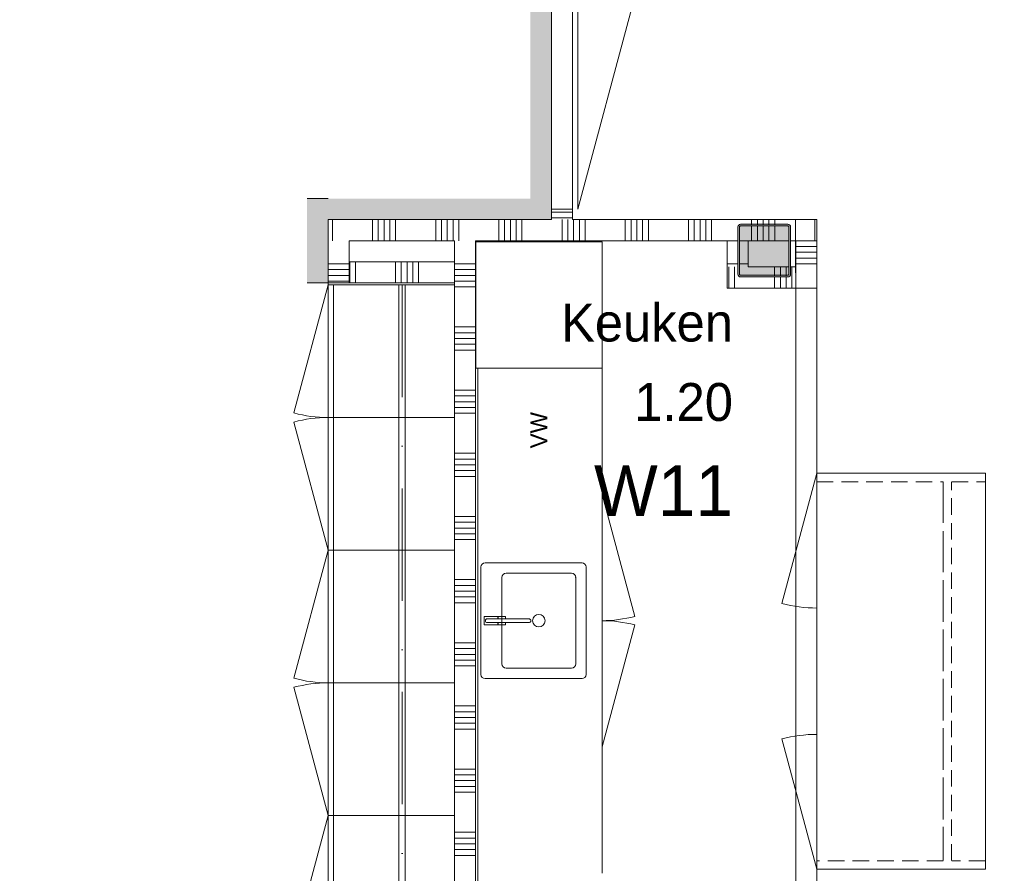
# Model space of a CAD drawing. Header units: millimetres. Extents: x -850 to 154668, y -25041 to 71030.
# Tile 108 of 211: x 21915 to 26590, y 43005 to 47060. Entities that reach past the tile are written whole.
import ezdxf
from ezdxf.enums import TextEntityAlignment as Align

# ---------------------------------------------------------------- set-up
doc = ezdxf.new("R2010")
doc.units = ezdxf.units.MM
doc.header["$MEASUREMENT"] = 0
for name, pattern in [('B0605', [966.67, 533.33, -233.336667, 0.003333, -200]), ('B0701', [234.119993, 155.999994, -78.119999]), ('B0702', [117.37, 78.119999, -39.250001]), ('B0703', [468.700004, 312.5, -156.200004]), ('Wipeout_Contour', [1000, 0, -1000])]:
    doc.linetypes.add(name, pattern=pattern)
for name, color, linetype in [('73 Keuken', 7, 'Continuous'), ('73 Keuken Afdek-arcering', 7, 'Continuous'), ('Info Wandafwerking aanduiding', 7, 'Continuous'), ('Info Wandafwerking aanduiding Doorsnede-arcering', 7, 'Continuous'), ('New_22 NC Binnenwanden', 7, 'Continuous'), ('New_22 NC Binnenwanden Deuren', 7, 'Continuous'), ('New_22 NC Binnenwanden Doorsnede-arcering', 7, 'Continuous'), ('New_22 NC Binnenwanden Laagscheidingslijnen', 7, 'Continuous'), ('New_72 Vaste Inrichting', 7, 'Continuous'), ('New_73 Keuken', 7, 'Continuous'), ('New_73 Keuken Afdek-arcering', 7, 'Continuous'), ('New_Z Ruimtefuncties', 7, 'Continuous'), ('New_Z Ruimtefuncties Zone omranding', 7, 'Continuous'), ('New_Z Ruimtefuncties Zone tekst', 7, 'Continuous'), ('S-COLS-____-OTLN.RVT S', 7, 'Continuous'), ('S-COLS-____-OTLN.RVT S 2D arcering', 7, 'Continuous')]:
    doc.layers.add(name, color=color, linetype=linetype)
doc.styles.add('GENERATED_STYLE_1', font='txt')
doc.styles.add('GENERATED_STYLE_2', font='txt')

# ---------------------------------------------------------------- blocks, each defined once
blk = doc.blocks.new('*X84')
at = {"layer": 'New_22 NC Binnenwanden Doorsnede-arcering', "color": 254, "linetype": 'Continuous', "lineweight": 0, "true_color": 0xe9ebeb}
blk.add_line((25690.7, 46100.3), (25690.7, 46110), dxfattribs=at)
blk = doc.blocks.new('*X85')
at = {"layer": 'New_22 NC Binnenwanden Doorsnede-arcering', "color": 254, "linetype": 'Continuous', "lineweight": 0, "true_color": 0xe9ebeb}
for p, q in [((23590.7, 46010), (23590.7, 46110)), ((23618.1, 46010), (23618.1, 46110)), ((23645.6, 46010), (23645.6, 46110)), ((23673, 46010), (23673, 46110)), ((23700.4, 46010), (23700.4, 46110)), ((23890.7, 46010), (23890.7, 46110)), ((23918.1, 46010), (23918.1, 46110)), ((23945.6, 46010), (23945.6, 46110)), ((23973, 46010), (23973, 46110)), ((24000.4, 46010), (24000.4, 46110)), ((24190.7, 46010), (24190.7, 46110)), ((24218.1, 46010), (24218.1, 46110)), ((24245.6, 46010), (24245.6, 46110)), ((24273, 46010), (24273, 46110)), ((24300.4, 46010), (24300.4, 46110)), ((24490.7, 46010), (24490.7, 46110)), ((24518.1, 46010), (24518.1, 46110)), ((24545.6, 46010), (24545.6, 46110)), ((24573, 46010), (24573, 46110)), ((24600.4, 46010), (24600.4, 46110)), ((24790.7, 46010), (24790.7, 46110)), ((24818.1, 46010), (24818.1, 46110)), ((24845.6, 46010), (24845.6, 46110)), ((24873, 46010), (24873, 46110)), ((24900.4, 46010), (24900.4, 46110)), ((25090.7, 46010), (25090.7, 46110)), ((25118.1, 46010), (25118.1, 46110)), ((25145.6, 46010), (25145.6, 46110)), ((25173, 46010), (25173, 46110)), ((25200.4, 46010), (25200.4, 46110)), ((25390.7, 46085), (25390.7, 46110)), ((25418.1, 46085), (25418.1, 46110)), ((25445.6, 46085), (25445.6, 46110)), ((25473, 46085), (25473, 46110)), ((25500.4, 46085), (25500.4, 46110))]:
    blk.add_line(p, q, dxfattribs=at)
blk = doc.blocks.new('*X86')
at = {"layer": 'New_22 NC Binnenwanden Doorsnede-arcering', "color": 254, "linetype": 'Continuous', "lineweight": 0, "true_color": 0xe9ebeb}
for p, q in [((25390.7, 46010), (25390.7, 46077)), ((25418.1, 46010), (25418.1, 46077)), ((25445.6, 46010), (25445.6, 46077)), ((25473, 46010), (25473, 46077)), ((25500.4, 46010), (25500.4, 46077))]:
    blk.add_line(p, q, dxfattribs=at)
blk = doc.blocks.new('*X87')
at = {"layer": 'New_22 NC Binnenwanden Doorsnede-arcering', "color": 254, "linetype": 'Continuous', "lineweight": 0, "true_color": 0xe9ebeb}
blk.add_line((23400.4, 46090), (23400.4, 46110), dxfattribs=at)
blk = doc.blocks.new('*X88')
at = {"layer": 'New_22 NC Binnenwanden Doorsnede-arcering', "color": 254, "linetype": 'Continuous', "lineweight": 0, "true_color": 0xe9ebeb}
blk.add_line((23400.4, 46010), (23400.4, 46090), dxfattribs=at)
blk = doc.blocks.new('*X89')
at = {"layer": 'New_22 NC Binnenwanden Doorsnede-arcering', "color": 254, "linetype": 'Continuous', "lineweight": 0, "true_color": 0xe9ebeb}
blk.add_line((25690.7, 46010), (25690.7, 46100.3), dxfattribs=at)
blk = doc.blocks.new('Wall_16_2', base_point=(23380.4, 46110))
at = {"layer": 'New_22 NC Binnenwanden', "color": 8, "linetype": 'Continuous', "lineweight": 0, "true_color": 0x778488, "flags": 128}
for points in [[(24440.5, 46110), (23380.4, 46110)], [(23380.4, 46110), (23380.4, 46010)], [(25700.4, 46110), (24540.5, 46110)], [(25700.4, 46110), (25700.4, 46010)], [(23480.4, 46010), (23980.4, 46010)], [(24080.4, 46010), (25325, 46010)], [(25333, 46010), (25567, 46010)], [(25575, 46010), (25600.4, 46010)]]:
    blk.add_lwpolyline(points, dxfattribs=at)
at = {"layer": 'New_22 NC Binnenwanden', "color": 8, "lineweight": 0, "true_color": 0x778488}
for name in ['*X87', '*X85', '*X84', '*X89', '*X88', '*X86']:
    blk.add_blockref(name, (0, 0), dxfattribs=at)
blk = doc.blocks.new('*X91')
at = {"layer": 'New_22 NC Binnenwanden Doorsnede-arcering', "color": 254, "linetype": 'Continuous', "lineweight": 0, "true_color": 0xe9ebeb}
for p, q in [((25600.4, 46009.7), (25678, 46009.7)), ((25678, 46009.7), (25700.4, 46009.7)), ((25600.4, 45982.3), (25678, 45982.3)), ((25600.4, 45954.9), (25678, 45954.9)), ((25678, 45982.3), (25700.4, 45982.3)), ((25678, 45954.9), (25700.4, 45954.9)), ((25600.4, 45927.4), (25678, 45927.4)), ((25678, 45927.4), (25700.4, 45927.4)), ((25600.4, 45900), (25678, 45900)), ((25678, 45900), (25700.4, 45900))]:
    blk.add_line(p, q, dxfattribs=at)
blk = doc.blocks.new('Wall_17_2', base_point=(25700.4, 46110))
at = {"layer": 'New_22 NC Binnenwanden', "color": 8, "linetype": 'Continuous', "lineweight": 0, "true_color": 0x778488, "flags": 128}
for points in [[(25600.4, 46010), (25600.4, 45885)], [(25700.4, 45785), (25700.4, 46010)], [(25700.4, 45785), (25600.4, 45785)]]:
    blk.add_lwpolyline(points, dxfattribs=at)
at = {"layer": 'New_22 NC Binnenwanden Laagscheidingslijnen', "color": 8, "linetype": 'Continuous', "lineweight": 0, "true_color": 0x778488}
blk.add_line((25600.4, 45885), (25600.4, 45785), dxfattribs=at)
at = {"layer": 'New_22 NC Binnenwanden', "color": 8, "lineweight": 0, "true_color": 0x778488}
blk.add_blockref('*X91', (0, 0), dxfattribs=at)
blk = doc.blocks.new('Wall_51_2', base_point=(25700.4, 45785))
at = {"layer": 'New_22 NC Binnenwanden', "color": 8, "linetype": 'B0701', "lineweight": 0, "true_color": 0x778488, "flags": 128}
for points in [[(25600.4, 45785), (25600.4, 42145)], [(25700.4, 45785), (25600.4, 45785)], [(25700.4, 42145), (25700.4, 45785)], [(25700.4, 42145), (25600.4, 42145)]]:
    blk.add_lwpolyline(points, dxfattribs=at)
blk = doc.blocks.new('Wall_53_2', base_point=(25700.4, 43065))
at = {"color": 254, "linetype": 'Wipeout_Contour', "lineweight": 0, "ltscale": 201154.956356}
blk.add_wipeout([(26300.4, 43065), (25700.4, 43065), (25700.4, 43025), (26300.4, 43025)], dxfattribs=at).dxf.layer = 'New_73 Keuken Afdek-arcering'
at = {"color": 254, "linetype": 'Wipeout_Contour', "lineweight": 0, "ltscale": 202026.247726}
blk.add_wipeout([(26340.4, 43025), (26500.4, 43025), (26500.4, 43065), (26340.4, 43065)], dxfattribs=at).dxf.layer = 'New_73 Keuken Afdek-arcering'
at = {"layer": 'New_73 Keuken', "color": 9, "linetype": 'B0702', "lineweight": 0, "flags": 128}
for points in [[(26300.4, 43065), (25700.4, 43065)], [(25700.4, 43025), (25700.4, 43065)], [(26500.4, 43065), (26340.4, 43065)], [(26500.4, 43025), (26500.4, 43065)], [(25700.4, 43025), (26500.4, 43025)]]:
    blk.add_lwpolyline(points, dxfattribs=at)
blk = doc.blocks.new('Wall_54_2', base_point=(25700.4, 44865))
at = {"color": 254, "linetype": 'Wipeout_Contour', "lineweight": 0, "ltscale": 207489.755765}
blk.add_wipeout([(26300.4, 44905), (25700.4, 44905), (25700.4, 44865), (26300.4, 44865)], dxfattribs=at).dxf.layer = 'New_73 Keuken Afdek-arcering'
at = {"color": 254, "linetype": 'Wipeout_Contour', "lineweight": 0, "ltscale": 208334.503969}
blk.add_wipeout([(26340.4, 44865), (26500.4, 44865), (26500.4, 44905), (26340.4, 44905)], dxfattribs=at).dxf.layer = 'New_73 Keuken Afdek-arcering'
at = {"layer": 'New_73 Keuken', "color": 9, "linetype": 'B0702', "lineweight": 0, "flags": 128}
for points in [[(26500.4, 44905), (25700.4, 44905)], [(25700.4, 44905), (25700.4, 44865)], [(26500.4, 44905), (26500.4, 44865)], [(25700.4, 44865), (26300.4, 44865)], [(26340.4, 44865), (26500.4, 44865)]]:
    blk.add_lwpolyline(points, dxfattribs=at)
blk = doc.blocks.new('Wall_59_2', base_point=(26300.4, 44865))
at = {"color": 254, "linetype": 'Wipeout_Contour', "lineweight": 0, "ltscale": 204974.022092}
blk.add_wipeout([(26300.4, 44865), (26300.4, 43065), (26340.4, 43065), (26340.4, 44865)], dxfattribs=at).dxf.layer = '73 Keuken Afdek-arcering'
at = {"layer": '73 Keuken', "color": 9, "linetype": 'B0702', "lineweight": 0, "flags": 128}
for points in [[(26300.4, 44865), (26300.4, 43065)], [(26340.4, 43065), (26340.4, 44865)]]:
    blk.add_lwpolyline(points, dxfattribs=at)
at = {"color": 254, "linetype": 'Wipeout_Contour', "lineweight": 0, "ltscale": 208131.711846}
blk.add_wipeout([(26300.4, 44865), (26340.4, 44865), (26340.4, 44905), (26300.4, 44905)], dxfattribs=at).dxf.layer = '73 Keuken Afdek-arcering'
at = {"color": 254, "linetype": 'Wipeout_Contour', "lineweight": 0, "ltscale": 201817.120872}
blk.add_wipeout([(26340.4, 43065), (26300.4, 43065), (26300.4, 43025), (26340.4, 43025)], dxfattribs=at).dxf.layer = '73 Keuken Afdek-arcering'
at = {"layer": 'New_73 Keuken', "color": 9, "linetype": 'B0702', "lineweight": 0}
for p, q in [((26340.4, 44905), (26300.4, 44905)), ((26300.4, 43025), (26340.4, 43025))]:
    blk.add_line(p, q, dxfattribs=at)
blk = doc.blocks.new('Kast basis 1D 22')
at = {"layer": 'New_73 Keuken', "color": 1, "linetype": 'Continuous', "lineweight": 0}
for p, q in [((0, 800), (640, 800)), ((0, 0), (0, 800)), ((0, 0), (640, 0)), ((0, 0), (618.2, -165.6))]:
    blk.add_line(p, q, dxfattribs=at)
blk.add_arc((0, 0), 640, 345, 0, dxfattribs=at)
blk = doc.blocks.new('Kast basis multilade 22')
at = {"layer": 'New_73 Keuken', "color": 1, "linetype": 'Continuous', "lineweight": 0}
for p, q in [((0, 800), (600, 800)), ((0, 0), (600, 0))]:
    blk.add_line(p, q, dxfattribs=at)
blk = doc.blocks.new('*X1313')
at = {"layer": 'New_22 NC Binnenwanden Doorsnede-arcering', "color": 254, "linetype": 'Continuous', "lineweight": 0, "true_color": 0xe9ebeb}
for p, q in [((25309.3, 45819.3), (25309.3, 45785)), ((25281.8, 45791.8), (25281.8, 45785))]:
    blk.add_line(p, q, dxfattribs=at)
blk = doc.blocks.new('*X1315')
at = {"layer": 'New_22 NC Binnenwanden Doorsnede-arcering', "color": 254, "linetype": 'Continuous', "lineweight": 0, "true_color": 0xe9ebeb}
for p, q in [((25581.8, 45885), (25581.8, 45785)), ((25499.5, 45835), (25499.5, 45785)), ((25527, 45835), (25527, 45785)), ((25554.4, 45835), (25554.4, 45785))]:
    blk.add_line(p, q, dxfattribs=at)
blk = doc.blocks.new('*X1316')
at = {"layer": 'New_22 NC Binnenwanden Doorsnede-arcering', "color": 254, "linetype": 'Continuous', "lineweight": 0, "true_color": 0xe9ebeb}
for p, q in [((25499.5, 45885), (25499.5, 45843)), ((25527, 45885), (25527, 45843)), ((25554.4, 45885), (25554.4, 45843))]:
    blk.add_line(p, q, dxfattribs=at)
blk = doc.blocks.new('*X1317')
at = {"layer": 'New_22 NC Binnenwanden Doorsnede-arcering', "color": 254, "linetype": 'Continuous', "lineweight": 0, "true_color": 0xe9ebeb}
for p, q in [((25281.8, 45885), (25281.8, 45791.8)), ((25309.3, 45885), (25309.3, 45819.3))]:
    blk.add_line(p, q, dxfattribs=at)
blk = doc.blocks.new('Wall_192_2', base_point=(25275, 45785))
at = {"layer": 'New_22 NC Binnenwanden', "color": 8, "linetype": 'Continuous', "lineweight": 0, "true_color": 0x778488, "flags": 128}
for points in [[(25275, 45785), (25275, 45885)], [(25567, 45885), (25375, 45885)], [(25600.4, 45885), (25575, 45885)], [(25275, 45785), (25600.4, 45785)]]:
    blk.add_lwpolyline(points, dxfattribs=at)
at = {"layer": 'New_22 NC Binnenwanden Laagscheidingslijnen', "color": 8, "linetype": 'Continuous', "lineweight": 0, "true_color": 0x778488}
blk.add_line((25600.4, 45885), (25600.4, 45785), dxfattribs=at)
at = {"layer": 'New_22 NC Binnenwanden', "color": 8, "lineweight": 0, "true_color": 0x778488}
for name in ['*X1317', '*X1315', '*X1316', '*X1313']:
    blk.add_blockref(name, (0, 0), dxfattribs=at)
blk = doc.blocks.new('*X1334')
at = {"layer": 'New_22 NC Binnenwanden Doorsnede-arcering', "color": 254, "linetype": 'Continuous', "lineweight": 0, "true_color": 0xe9ebeb}
for p, q in [((23482.4, 45910), (23482.4, 45810)), ((23509.8, 45910), (23509.8, 45810)), ((23700.1, 45910), (23700.1, 45810)), ((23727.5, 45910), (23727.5, 45810)), ((23754.9, 45910), (23754.9, 45810)), ((23782.4, 45910), (23782.4, 45810)), ((23809.8, 45910), (23809.8, 45810))]:
    blk.add_line(p, q, dxfattribs=at)
blk = doc.blocks.new('Wall_195_2', base_point=(23480.9, 45810))
at = {"layer": 'New_22 NC Binnenwanden', "color": 8, "linetype": 'Continuous', "lineweight": 0, "true_color": 0x778488, "flags": 128}
for points in [[(23980.4, 45910), (23480.9, 45910)], [(23480.9, 45810), (23480.9, 45910)], [(23980.4, 45810), (23980.4, 45910)], [(23480.9, 45810), (23980.4, 45810)]]:
    blk.add_lwpolyline(points, dxfattribs=at)
at = {"layer": 'New_22 NC Binnenwanden', "color": 8, "lineweight": 0, "true_color": 0x778488}
blk.add_blockref('*X1334', (0, 0), dxfattribs=at)
blk = doc.blocks.new('*X1336')
at = {"layer": 'New_22 NC Binnenwanden Doorsnede-arcering', "color": 254, "linetype": 'Continuous', "lineweight": 0, "true_color": 0xe9ebeb}
for p, q in [((25321.4, 45900), (25275, 45900)), ((25325, 45900), (25321.4, 45900))]:
    blk.add_line(p, q, dxfattribs=at)
blk = doc.blocks.new('*X1337')
at = {"layer": 'New_22 NC Binnenwanden Doorsnede-arcering', "color": 254, "linetype": 'Continuous', "lineweight": 0, "true_color": 0xe9ebeb}
blk.add_line((25375, 45900), (25333, 45900), dxfattribs=at)
blk = doc.blocks.new('Wall_196_2', base_point=(25275, 45785))
at = {"layer": 'New_22 NC Binnenwanden', "color": 8, "linetype": 'Continuous', "lineweight": 0, "true_color": 0x778488, "flags": 128}
for points in [[(25275, 46010), (25275, 45885)], [(25375, 45885), (25375, 46010)]]:
    blk.add_lwpolyline(points, dxfattribs=at)
at = {"layer": 'New_22 NC Binnenwanden', "color": 8, "lineweight": 0, "true_color": 0x778488}
for name in ['*X1336', '*X1337']:
    blk.add_blockref(name, (0, 0), dxfattribs=at)
blk = doc.blocks.new('*X1342')
at = {"layer": 'New_22 NC Binnenwanden Doorsnede-arcering', "color": 254, "linetype": 'Continuous', "lineweight": 0, "true_color": 0xe9ebeb}
for p, q in [((23480.4, 42000), (23380.4, 42000)), ((23480.4, 41972.5), (23380.4, 41972.5)), ((23480.4, 41945.1), (23380.4, 41945.1)), ((23480.4, 41917.7), (23380.4, 41917.7)), ((23480.4, 41890.2), (23380.4, 41890.2)), ((23480.4, 41700), (23380.4, 41700)), ((23480.4, 41672.5), (23380.4, 41672.5)), ((23480.4, 41645.1), (23380.4, 41645.1)), ((23480.4, 41617.7), (23380.4, 41617.7)), ((23480.4, 41590.2), (23380.4, 41590.2)), ((23480.4, 41400), (23380.4, 41400)), ((23480.4, 41372.5), (23380.4, 41372.5)), ((23480.4, 41345.1), (23380.4, 41345.1)), ((23480.4, 41317.7), (23380.4, 41317.7)), ((23480.4, 41290.2), (23380.4, 41290.2)), ((23480.4, 41100), (23380.4, 41100)), ((23480.4, 41072.5), (23380.4, 41072.5)), ((23480.4, 41045.1), (23380.4, 41045.1)), ((23480.4, 41017.7), (23380.4, 41017.7)), ((23475.6, 40990.2), (23380.4, 40990.2))]:
    blk.add_line(p, q, dxfattribs=at)
blk = doc.blocks.new('*X1343')
at = {"layer": 'New_22 NC Binnenwanden Doorsnede-arcering', "color": 254, "linetype": 'Continuous', "lineweight": 0, "true_color": 0xe9ebeb}
for p, q in [((23480.4, 45900), (23380.4, 45900)), ((23480.4, 45872.5), (23380.4, 45872.5)), ((23480.4, 45845.1), (23380.4, 45845.1)), ((23480.4, 45817.7), (23380.4, 45817.7))]:
    blk.add_line(p, q, dxfattribs=at)
blk = doc.blocks.new('D rechthoekige opening 22_3')
at = {"layer": 'New_22 NC Binnenwanden Deuren', "color": 7, "linetype": 'Continuous', "lineweight": 0}
for p, q in [((-1900, 0), (-1900, 100)), ((1900, 0), (1900, 100))]:
    blk.add_line(p, q, dxfattribs=at)
at = {"layer": 'New_22 NC Binnenwanden Deuren', "color": 9, "linetype": 'B0701', "lineweight": 0}
blk.add_line((-1900, 0), (1900, 0), dxfattribs=at)
blk = doc.blocks.new('*X1345')
at = {"layer": 'New_22 NC Binnenwanden Doorsnede-arcering', "color": 254, "linetype": 'Continuous', "lineweight": 0, "true_color": 0xe9ebeb}
blk.add_line((23480.4, 40990.2), (23475.6, 40990.2), dxfattribs=at)
blk = doc.blocks.new('Wall_198_2', base_point=(23380.4, 46110))
at = {"layer": 'New_22 NC Binnenwanden', "color": 8, "linetype": 'Continuous', "lineweight": 0, "true_color": 0x778488}
for p, q in [((23380.4, 45810), (23480.4, 45810)), ((23380.4, 42010), (23480.4, 42010))]:
    blk.add_line(p, q, dxfattribs=at)
at = {"layer": 'New_22 NC Binnenwanden', "color": 8, "linetype": 'Continuous', "lineweight": 0, "true_color": 0x778488, "flags": 128}
for points in [[(23380.4, 46010), (23380.4, 45810)], [(23480.4, 45810), (23480.4, 46010)], [(23380.4, 42010), (23380.4, 40895)], [(23480.4, 40995), (23480.4, 42010)], [(23380.4, 40895), (23480.4, 40895)]]:
    blk.add_lwpolyline(points, dxfattribs=at)
at = {"layer": 'New_22 NC Binnenwanden Laagscheidingslijnen', "color": 8, "linetype": 'Continuous', "lineweight": 0, "true_color": 0x778488}
blk.add_line((23480.4, 40895), (23480.4, 40995), dxfattribs=at)
at = {"layer": 'New_22 NC Binnenwanden', "color": 8, "lineweight": 0, "true_color": 0x778488}
for name in ['*X1343', '*X1342', '*X1345']:
    blk.add_blockref(name, (0, 0), dxfattribs=at)
at = {"layer": 'New_22 NC Binnenwanden Deuren', "color": 1, "linetype": 'Continuous', "lineweight": 0, "zscale": 1000, "rotation": 269.9998871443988}
blk.add_blockref('D rechthoekige opening 22_3', (23380.4, 43910), dxfattribs=at)
blk = doc.blocks.new('Wall_345_2', base_point=(23380.4, 45810))
at = {"layer": 'Info Wandafwerking aanduiding Doorsnede-arcering', "linetype": 'Continuous', "lineweight": 0}
for points in [[(23280.4, 46110), (23380.4, 46110), (23280.4, 46210)], [(23280.4, 46210), (23380.4, 46110), (23380.4, 46210)], [(23280.4, 46110), (23280.4, 45810), (23380.4, 45810), (23380.4, 46110)]]:
    blk.add_hatch(color=1, dxfattribs=at).paths.add_polyline_path(points)
at = {"layer": 'Info Wandafwerking aanduiding', "color": 9, "linetype": 'Continuous', "lineweight": 0, "flags": 128}
for points in [[(23280.4, 46210), (23380.4, 46210)], [(23380.4, 45810), (23280.4, 45810)]]:
    blk.add_lwpolyline(points, dxfattribs=at)
blk = doc.blocks.new('Wall_346_2', base_point=(23380.4, 46110))
at = {"layer": 'Info Wandafwerking aanduiding Doorsnede-arcering', "linetype": 'Continuous', "lineweight": 0}
for points in [[(24340.5, 46210), (23380.4, 46210), (23380.4, 46110), (24340.5, 46110)], [(24340.5, 46110), (24440.5, 46110), (24340.5, 46210)], [(24340.5, 46210), (24440.5, 46110), (24440.5, 46210)]]:
    blk.add_hatch(color=1, dxfattribs=at).paths.add_polyline_path(points)
at = {"layer": 'Info Wandafwerking aanduiding', "color": 9, "linetype": 'Continuous', "lineweight": 0, "flags": 128}
blk.add_lwpolyline([(24440.5, 46110), (24440.5, 46210)], dxfattribs=at)
blk = doc.blocks.new('Wall_347_2', base_point=(24440.5, 46110))
at = {"layer": 'Info Wandafwerking aanduiding Doorsnede-arcering', "linetype": 'Continuous', "lineweight": 0}
for points in [[(24340.5, 47739.7), (24440.5, 47739.7), (24440.5, 47839.7)], [(24340.5, 47839.7), (24340.5, 47739.7), (24440.5, 47839.7)], [(24340.5, 47739.7), (24340.5, 46210), (24440.5, 46210), (24440.5, 47739.7)]]:
    blk.add_hatch(color=1, dxfattribs=at).paths.add_polyline_path(points)
at = {"layer": 'Info Wandafwerking aanduiding', "color": 9, "linetype": 'Continuous', "lineweight": 0, "flags": 128}
blk.add_lwpolyline([(24440.5, 47839.7), (24340.5, 47839.7)], dxfattribs=at)
blk = doc.blocks.new('Kast basis 2D 22_5')
at = {"layer": 'New_73 Keuken', "color": 1, "linetype": 'Continuous', "lineweight": 0}
for p, q in [((0, 600), (1200, 600)), ((855, 575), (345, 575)), ((325, 555), (325, 95)), ((620, 559), (580, 559)), ((580, 559), (580, 494)), ((591, 545), (591, 347.1)), ((591, 494), (591, 545)), ((609, 347.2), (609, 545)), ((609, 545), (609, 494)), ((620, 494), (620, 559)), ((875, 95), (875, 555)), ((805, 475), (395, 475)), ((580, 494), (591, 494)), ((591, 493), (580.3, 493)), ((580.3, 493), (580.3, 458)), ((591, 458), (591, 493)), ((609, 494), (620, 494)), ((619.7, 493), (609, 493)), ((609, 493), (609, 458)), ((619.7, 458), (619.7, 493)), ((375, 455), (375, 145)), ((580.3, 458), (591, 458)), ((609, 458), (619.7, 458)), ((825, 145), (825, 455)), ((395, 125), (805, 125)), ((345, 75), (855, 75)), ((0, 0), (1200, 0)), ((0, 0), (579.6, -155.3)), ((1200, 0), (620.4, -155.3))]:
    blk.add_line(p, q, dxfattribs=at)
blk.add_circle((600, 300), 30, dxfattribs=at)
for centre, radius, start, end in [((345, 555), 20, 90, 180), ((855, 555), 20, 0, 90), ((600, 545), 9, 0, 180), ((600, 545), 9, 0, 180), ((395, 455), 20, 90, 180), ((805, 455), 20, 0, 90), ((600, 347.1), 9, 180.1472, 0.1472), ((395, 145), 20, 180, 270), ((805, 145), 20, 270, 0), ((345, 95), 20, 180, 270), ((855, 95), 20, 270, 0), ((0, 0), 600, 345, 0), ((1200, 0), 600, 180, 195)]:
    blk.add_arc(centre, radius, start, end, dxfattribs=at)
blk.add_point((395, 125), dxfattribs=at)
blk = doc.blocks.new('Kast basis multilade 22_3')
at = {"layer": 'New_73 Keuken', "color": 1, "linetype": 'Continuous', "lineweight": 0}
for p, q in [((0, 600), (600, 600)), ((0, 0), (600, 0))]:
    blk.add_line(p, q, dxfattribs=at)
blk = doc.blocks.new('Kast basis vaatwasser 22_2')
at = {"layer": 'New_73 Keuken', "color": 1, "linetype": 'Continuous', "lineweight": 0}
for p, q in [((0, 600), (600, 600)), ((0, 0), (600, 0))]:
    blk.add_line(p, q, dxfattribs=at)
at = {"layer": 'New_73 Keuken', "color": 2, "lineweight": 0, "style": 'GENERATED_STYLE_1'}
blk.add_attdef('txt', text='', height=80, dxfattribs=at).set_placement((300, 304.6), align=Align.MIDDLE_CENTER)
blk = doc.blocks.new('Kast hoog 1D 22')
at = {"layer": 'New_72 Vaste Inrichting', "color": 1, "linetype": 'Continuous', "lineweight": 0}
for p, q in [((630, 600), (0, 600)), ((0, 600), (0, 0)), ((630, 0), (630, 600)), ((0, 25), (630, 25)), ((0, 0), (630, 0)), ((0, 0), (608.5, -163.1))]:
    blk.add_line(p, q, dxfattribs=at)
blk.add_arc((0, 0), 630, 345, 0, dxfattribs=at)
blk = doc.blocks.new('Column 194[34]_2', base_point=(0.5, 3))
at = {"layer": 'S-COLS-____-OTLN.RVT S 2D arcering', "linetype": 'Continuous', "lineweight": 0, "true_color": 0x778488}
h = blk.add_hatch(color=8, dxfattribs=at)
h.paths.add_polyline_path([(25325.5, 45851), (25326.5, 45846), (25329.3, 45841.8), (25333.5, 45838.9), (25338.5, 45838), (25562.5, 45838), (25567.5, 45838.9), (25571.7, 45841.8), (25574.5, 45846), (25575.5, 45851), (25575.5, 46075), (25574.5, 46079.9), (25571.7, 46084.1), (25567.5, 46087), (25562.5, 46088), (25338.5, 46088), (25333.5, 46087), (25329.3, 46084.1), (25326.5, 46079.9), (25325.5, 46075)])
h.paths.add_polyline_path([(25562.5, 45846), (25338.5, 45846), (25336.6, 45846.3), (25335, 45847.4), (25333.9, 45849), (25333.5, 45851), (25333.5, 46075), (25333.9, 46076.9), (25335, 46078.5), (25336.6, 46079.6), (25338.5, 46080), (25562.5, 46080), (25564.4, 46079.6), (25566.1, 46078.5), (25567.1, 46076.9), (25567.5, 46075), (25567.5, 45851), (25567.1, 45849), (25566.1, 45847.4), (25564.4, 45846.3)], flags=0)
blk.add_hatch(color=8, dxfattribs=at).paths.add_polyline_path([(25562.5, 46080), (25338.5, 46080), (25336.6, 46079.6), (25335, 46078.5), (25333.9, 46076.9), (25333.5, 46075), (25333.5, 45851), (25333.9, 45849), (25335, 45847.4), (25336.6, 45846.3), (25338.5, 45846), (25562.5, 45846), (25564.4, 45846.3), (25566.1, 45847.4), (25567.1, 45849), (25567.5, 45851), (25567.5, 46075), (25567.1, 46076.9), (25566.1, 46078.5), (25564.4, 46079.6)])
at = {"layer": 'S-COLS-____-OTLN.RVT S', "color": 1, "linetype": 'Continuous', "lineweight": 0}
for p, q in [((25326.5, 46079.9), (25325.5, 46075)), ((25325.5, 46075), (25325.5, 45851)), ((25329.3, 46084.1), (25326.5, 46079.9)), ((25333.5, 46087), (25329.3, 46084.1)), ((25338.5, 46088), (25333.5, 46087)), ((25333.5, 46075), (25333.9, 46076.9)), ((25333.5, 45851), (25333.5, 46075)), ((25333.9, 46076.9), (25335, 46078.5)), ((25335, 46078.5), (25336.6, 46079.6)), ((25336.6, 46079.6), (25338.5, 46080)), ((25562.5, 46088), (25338.5, 46088)), ((25338.5, 46080), (25562.5, 46080)), ((25567.5, 46087), (25562.5, 46088)), ((25562.5, 46080), (25564.4, 46079.6)), ((25564.4, 46079.6), (25566.1, 46078.5)), ((25566.1, 46078.5), (25567.1, 46076.9)), ((25567.1, 46076.9), (25567.5, 46075)), ((25571.7, 46084.1), (25567.5, 46087)), ((25567.5, 46075), (25567.5, 45851)), ((25574.5, 46079.9), (25571.7, 46084.1)), ((25575.5, 46075), (25574.5, 46079.9)), ((25575.5, 45851), (25575.5, 46075)), ((25325.5, 45851), (25326.5, 45846)), ((25326.5, 45846), (25329.3, 45841.8)), ((25329.3, 45841.8), (25333.5, 45838.9)), ((25333.9, 45849), (25333.5, 45851)), ((25333.5, 45838.9), (25338.5, 45838)), ((25335, 45847.4), (25333.9, 45849)), ((25336.6, 45846.3), (25335, 45847.4)), ((25338.5, 45846), (25336.6, 45846.3)), ((25562.5, 45846), (25338.5, 45846)), ((25338.5, 45838), (25562.5, 45838)), ((25564.4, 45846.3), (25562.5, 45846)), ((25562.5, 45838), (25567.5, 45838.9)), ((25566.1, 45847.4), (25564.4, 45846.3)), ((25567.1, 45849), (25566.1, 45847.4)), ((25567.5, 45851), (25567.1, 45849)), ((25567.5, 45838.9), (25571.7, 45841.8)), ((25571.7, 45841.8), (25574.5, 45846)), ((25574.5, 45846), (25575.5, 45851))]:
    blk.add_line(p, q, dxfattribs=at)
blk = doc.blocks.new('Kast hoog 1D 22_3')
at = {"layer": 'New_72 Vaste Inrichting', "color": 1, "linetype": 'Continuous', "lineweight": 0}
for p, q in [((600, 600), (0, 600)), ((0, 600), (0, 0)), ((600, 0), (600, 600)), ((0, 0), (600, 0))]:
    blk.add_line(p, q, dxfattribs=at)
blk = doc.blocks.new('Beam_6_2', base_point=(23731.1, 45800))
at = {"layer": 'New_72 Vaste Inrichting', "color": 1, "linetype": 'Continuous', "lineweight": 0}
for p, q in [((23716.1, 45800), (23716.1, 42020)), ((23716.1, 45800), (23746.1, 45800)), ((23746.1, 45800), (23746.1, 42020)), ((23716.1, 42020), (23746.1, 42020))]:
    blk.add_line(p, q, dxfattribs=at)
at = {"layer": 'New_72 Vaste Inrichting', "color": 9, "linetype": 'B0605', "lineweight": 0}
blk.add_line((23731.1, 45800), (23731.1, 42020), dxfattribs=at)
blk = doc.blocks.new('Beam_7_2', base_point=(23731.1, 45800))
at = {"layer": 'New_72 Vaste Inrichting', "color": 9, "linetype": 'B0703', "lineweight": 0}
for p, q in [((23716.1, 45800), (23716.1, 42020)), ((23716.1, 45800), (23746.1, 45800)), ((23746.1, 45800), (23746.1, 42020)), ((23716.1, 42020), (23746.1, 42020))]:
    blk.add_line(p, q, dxfattribs=at)
at = {"layer": 'New_72 Vaste Inrichting', "color": 9, "linetype": 'B0605', "lineweight": 0}
blk.add_line((23731.1, 45800), (23731.1, 42020), dxfattribs=at)
blk = doc.blocks.new('*X2142')
at = {"layer": 'New_22 NC Binnenwanden Doorsnede-arcering', "color": 254, "linetype": 'Continuous', "lineweight": 0, "true_color": 0xe9ebeb}
for p, q in [((24080.4, 45900), (23980.4, 45900)), ((24080.4, 45872.5), (23980.4, 45872.5)), ((24080.4, 45845.1), (23980.4, 45845.1)), ((24080.4, 45817.7), (23980.4, 45817.7)), ((24080.4, 45790.2), (23980.4, 45790.2)), ((24080.4, 45600), (23980.4, 45600)), ((24080.4, 45572.5), (23980.4, 45572.5)), ((24080.4, 45545.1), (23980.4, 45545.1)), ((24080.4, 45517.7), (23980.4, 45517.7)), ((24080.4, 45490.2), (23980.4, 45490.2)), ((24080.4, 45300), (23980.4, 45300)), ((24080.4, 45272.5), (23980.4, 45272.5)), ((24080.4, 45245.1), (23980.4, 45245.1)), ((24080.4, 45217.7), (23980.4, 45217.7)), ((24080.4, 45190.2), (23980.4, 45190.2)), ((24080.4, 45000), (23980.4, 45000)), ((24080.4, 44972.5), (23980.4, 44972.5)), ((24080.4, 44945.1), (23980.4, 44945.1)), ((24080.4, 44917.7), (23980.4, 44917.7)), ((24080.4, 44890.2), (23980.4, 44890.2)), ((24080.4, 44700), (23980.4, 44700)), ((24080.4, 44672.5), (23980.4, 44672.5)), ((24080.4, 44645.1), (23980.4, 44645.1)), ((24080.4, 44617.7), (23980.4, 44617.7)), ((24080.4, 44590.2), (23980.4, 44590.2)), ((24080.4, 44400), (23980.4, 44400)), ((24080.4, 44372.5), (23980.4, 44372.5)), ((24080.4, 44345.1), (23980.4, 44345.1)), ((24080.4, 44317.7), (23980.4, 44317.7)), ((24080.4, 44290.2), (23980.4, 44290.2)), ((24080.4, 44100), (23980.4, 44100)), ((24080.4, 44072.5), (23980.4, 44072.5)), ((24080.4, 44045.1), (23980.4, 44045.1)), ((24080.4, 44017.7), (23980.4, 44017.7)), ((24080.4, 43990.2), (23980.4, 43990.2)), ((24080.4, 43800), (23980.4, 43800)), ((24080.4, 43772.5), (23980.4, 43772.5)), ((24080.4, 43745.1), (23980.4, 43745.1)), ((24080.4, 43717.7), (23980.4, 43717.7)), ((24080.4, 43690.2), (23980.4, 43690.2)), ((24080.4, 43500), (23980.4, 43500)), ((24080.4, 43472.5), (23980.4, 43472.5)), ((24080.4, 43445.1), (23980.4, 43445.1)), ((24080.4, 43417.7), (23980.4, 43417.7)), ((24080.4, 43390.2), (23980.4, 43390.2)), ((24080.4, 43200), (23980.4, 43200)), ((24080.4, 43172.5), (23980.4, 43172.5)), ((24080.4, 43145.1), (23980.4, 43145.1)), ((24080.4, 43117.7), (23980.4, 43117.7)), ((24080.4, 43090.2), (23980.4, 43090.2)), ((24080.4, 42900), (23980.4, 42900)), ((24080.4, 42872.5), (23980.4, 42872.5)), ((24080.4, 42845.1), (23980.4, 42845.1)), ((24080.4, 42817.7), (23980.4, 42817.7)), ((24080.4, 42790.2), (23980.4, 42790.2)), ((24080.4, 42600), (23980.4, 42600)), ((24080.4, 42572.5), (23980.4, 42572.5)), ((24080.4, 42545.1), (23980.4, 42545.1)), ((24080.4, 42517.7), (23980.4, 42517.7)), ((24080.4, 42490.2), (23980.4, 42490.2)), ((24080.4, 42300), (23980.4, 42300)), ((24080.4, 42272.5), (23980.4, 42272.5)), ((24080.4, 42245.1), (23980.4, 42245.1)), ((24080.4, 42217.7), (23980.4, 42217.7)), ((24080.4, 42190.2), (23980.4, 42190.2)), ((24080.4, 42000), (23980.4, 42000)), ((24080.4, 41972.5), (23980.4, 41972.5)), ((24080.4, 41945.1), (23980.4, 41945.1)), ((24080.4, 41917.7), (23980.4, 41917.7)), ((24080.4, 41890.2), (23980.4, 41890.2)), ((24080.4, 41700), (23980.4, 41700)), ((24080.4, 41672.5), (23980.4, 41672.5)), ((24080.4, 41645.1), (23980.4, 41645.1)), ((24080.4, 41617.7), (23980.4, 41617.7)), ((24080.4, 41590.2), (23980.4, 41590.2)), ((24080.4, 41400), (23980.4, 41400)), ((24080.4, 41372.5), (23980.4, 41372.5)), ((24080.4, 41345.1), (23980.4, 41345.1)), ((24080.4, 41317.7), (23980.4, 41317.7)), ((24080.4, 41290.2), (23980.4, 41290.2)), ((24080.4, 41100), (23980.4, 41100)), ((24080.4, 41072.5), (23980.4, 41072.5)), ((24080.4, 41045.1), (23980.4, 41045.1)), ((24080.4, 41017.7), (23980.4, 41017.7))]:
    blk.add_line(p, q, dxfattribs=at)
blk = doc.blocks.new('Wall_393_2', base_point=(23980.4, 40995))
at = {"layer": 'New_22 NC Binnenwanden', "color": 8, "linetype": 'Continuous', "lineweight": 0, "true_color": 0x778488, "flags": 128}
for points in [[(23980.4, 46010), (23980.4, 40995)], [(24080.4, 40995), (24080.4, 46010)], [(23980.4, 40995), (24080.4, 40995)]]:
    blk.add_lwpolyline(points, dxfattribs=at)
at = {"layer": 'New_22 NC Binnenwanden', "color": 8, "lineweight": 0, "true_color": 0x778488}
blk.add_blockref('*X2142', (0, 0), dxfattribs=at)
blk = doc.blocks.new('*X2173')
at = {"layer": 'New_22 NC Binnenwanden Doorsnede-arcering', "color": 254, "linetype": 'Continuous', "lineweight": 0, "true_color": 0xe9ebeb}
for p, q in [((24540.5, 46145.1), (24440.5, 46145.1)), ((24540.5, 46117.7), (24440.5, 46117.7))]:
    blk.add_line(p, q, dxfattribs=at)
blk = doc.blocks.new('*X2174')
at = {"layer": 'New_22 NC Binnenwanden Doorsnede-arcering', "color": 254, "linetype": 'Continuous', "lineweight": 0, "true_color": 0xe9ebeb}
for p, q in [((24540.5, 47700), (24440.5, 47700)), ((24540.5, 47672.5), (24440.5, 47672.5)), ((24540.5, 47645.1), (24440.5, 47645.1)), ((24540.5, 47617.7), (24440.5, 47617.7)), ((24540.5, 47590.2), (24440.5, 47590.2)), ((24540.5, 47400), (24440.5, 47400)), ((24540.5, 47372.5), (24440.5, 47372.5)), ((24540.5, 47345.1), (24440.5, 47345.1)), ((24540.5, 47317.7), (24440.5, 47317.7)), ((24540.5, 47290.2), (24440.5, 47290.2))]:
    blk.add_line(p, q, dxfattribs=at)
blk = doc.blocks.new('D1 22')
at = {"layer": 'New_22 NC Binnenwanden Deuren', "color": 1, "linetype": 'Continuous', "lineweight": 0}
for q in [(-481.8, 267.6), (-517, 0)]:
    blk.add_line((517, 0), q, dxfattribs=at)
at = {"layer": 'New_22 NC Binnenwanden Deuren', "color": 7, "linetype": 'Continuous', "lineweight": 0}
for p, q in [((-517, -25), (-517, -125)), ((-517, -25), (-517, -125)), ((517, -25), (517, -125)), ((517, -25), (517, -125))]:
    blk.add_line(p, q, dxfattribs=at)
at = {"layer": 'New_22 NC Binnenwanden Deuren', "color": 1, "linetype": 'Continuous', "lineweight": 0}
blk.add_arc((517, 0), 1034, 165, 180, dxfattribs=at)
blk = doc.blocks.new('Wall_398_2', base_point=(24440.5, 46110))
at = {"layer": 'New_22 NC Binnenwanden', "color": 8, "linetype": 'Continuous', "lineweight": 0, "true_color": 0x778488}
for p, q in [((24540.5, 47194), (24440.5, 47194)), ((24540.5, 46160), (24440.5, 46160))]:
    blk.add_line(p, q, dxfattribs=at)
at = {"layer": 'New_22 NC Binnenwanden', "color": 8, "linetype": 'Continuous', "lineweight": 0, "true_color": 0x778488, "flags": 128}
for points in [[(24440.5, 47840), (24440.5, 47194)], [(24540.5, 47194), (24540.5, 47840)], [(24440.5, 46160), (24440.5, 46110)], [(24540.5, 46110), (24540.5, 46160)]]:
    blk.add_lwpolyline(points, dxfattribs=at)
at = {"layer": 'New_22 NC Binnenwanden', "color": 8, "lineweight": 0, "true_color": 0x778488}
for name in ['*X2174', '*X2173']:
    blk.add_blockref(name, (0, 0), dxfattribs=at)
at = {"layer": 'New_22 NC Binnenwanden Deuren', "color": 1, "linetype": 'Continuous', "lineweight": 0, "zscale": 1000, "rotation": 269.9999432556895}
blk.add_blockref('D1 22', (24565.5, 46677), dxfattribs=at)
blk = doc.blocks.new('Keuken_1.20_24_2', base_point=(24884.9, 45186.4))
at = {"layer": 'New_Z Ruimtefuncties Zone tekst', "color": 2, "lineweight": 0}
for tag, height, style, p in [('DUMMY_938', 180, 'GENERATED_STYLE_1', (25302.1, 45752.1)), ('ROOM_NAME', 180, 'GENERATED_STYLE_1', (25302.1, 45711)), ('DUMMY_939', 180, 'GENERATED_STYLE_1', (25302.1, 45375)), ('ROOM_NUMBER', 180, 'GENERATED_STYLE_1', (25302.1, 45333.8)), ('stWallCovering', 240, 'GENERATED_STYLE_2', (25302.1, 44943))]:
    blk.add_attdef(tag, text='', height=height, dxfattribs=dict(at, style=style)).set_placement(p, align=Align.TOP_RIGHT)
at = {"layer": 'New_Z Ruimtefuncties Zone tekst', "color": 2, "lineweight": 0, "style": 'GENERATED_STYLE_2'}
blk.add_attdef('DUMMY_940', text='', height=240, dxfattribs=at).set_placement((24467.7, 44997.8), align=Align.TOP_LEFT)
blk = doc.blocks.new('Wall_591_2', base_point=(24080.4, 45405))
at = {"color": 254, "linetype": 'Wipeout_Contour', "lineweight": 0, "ltscale": 198943.848846}
blk.add_wipeout([(24080.4, 45405), (24080.4, 41605.6), (24090.4, 41605.6), (24090.4, 45405)], dxfattribs=at).dxf.layer = 'New_73 Keuken Afdek-arcering'
at = {"layer": 'New_73 Keuken', "color": 1, "linetype": 'Continuous', "lineweight": 0, "flags": 128}
for points in [[(24080.4, 45405), (24080.4, 41605.6)], [(24090.4, 45405), (24080.4, 45405)], [(24090.4, 41605.6), (24090.4, 45405)], [(24090.4, 41605.6), (24080.4, 41605.6)]]:
    blk.add_lwpolyline(points, dxfattribs=at)

msp = doc.modelspace()

# ---------------------------------------------------------------- linework, layer by layer
at = {"layer": 'New_Z Ruimtefuncties Zone omranding', "color": 21, "linetype": 'Continuous', "lineweight": 0, "true_color": 0xffaa55, "flags": 128}
msp.add_lwpolyline([(24080.5, 41995.4), (24080.5, 40995.1), (25599.6, 40995), (25600, 41795), (25275, 41795.1), (25275, 42145.1), (25600.4, 42145), (25600, 45785), (25275, 45785), (25275, 46010), (24080.5, 46010)], close=True, dxfattribs=at)

# ---------------------------------------------------------------- block references
at = {"layer": 'Info Wandafwerking aanduiding', "color": 1, "lineweight": 0}
for name, p in [('Wall_347_2', (24440.5, 46110)), ('Wall_345_2', (23380.4, 45810)), ('Wall_346_2', (23380.4, 46110))]:
    msp.add_blockref(name, p, dxfattribs=at)
at = {"layer": 'New_22 NC Binnenwanden', "color": 8, "lineweight": 0, "true_color": 0x778488}
for name, p in [('Wall_398_2', (24440.5, 46110)), ('Wall_16_2', (23380.4, 46110)), ('Wall_198_2', (23380.4, 46110)), ('Wall_393_2', (23980.4, 40995)), ('Wall_196_2', (25275, 45785)), ('Wall_17_2', (25700.4, 46110)), ('Wall_195_2', (23480.9, 45810)), ('Wall_192_2', (25275, 45785)), ('Wall_51_2', (25700.4, 45785))]:
    msp.add_blockref(name, p, dxfattribs=at)
at = {"layer": 'New_72 Vaste Inrichting', "color": 1, "linetype": 'Continuous', "lineweight": 0, "zscale": 1000}
for name, p, xscale, rotation in [('Kast hoog 1D 22_3', (24680.4, 46005), -1, 90), ('Kast hoog 1D 22', (23380.4, 44540), -0.9999999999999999, 269.9998313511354), ('Kast hoog 1D 22', (23380.4, 43280), -0.9999999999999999, 269.9998313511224)]:
    msp.add_blockref(name, p, dxfattribs=dict(at, xscale=xscale, rotation=rotation))
at = {"layer": 'New_72 Vaste Inrichting', "color": 1, "linetype": 'Continuous', "lineweight": 0, "zscale": 1000, "rotation": 270}
for p in [(23380.4, 45800), (23380.4, 44540), (23380.4, 43280)]:
    msp.add_blockref('Kast hoog 1D 22', p, dxfattribs=at)
at = {"layer": 'New_72 Vaste Inrichting', "color": 9, "lineweight": 0}
for name in ['Beam_6_2', 'Beam_7_2']:
    msp.add_blockref(name, (23731.1, 45800), dxfattribs=at)
at = {"layer": 'New_73 Keuken', "color": 1, "linetype": 'Continuous', "lineweight": 0}
ref = msp.add_blockref('Kast basis vaatwasser 22_2', (24680.4, 45405), dxfattribs=dict(at, xscale=-1, zscale=1000, rotation=90))
ref.add_attrib('txt', 'VW', dxfattribs={"color": 2, "lineweight": 0, "height": 80, "rotation": 90, "style": 'GENERATED_STYLE_1'}).set_placement((24380.4, 45109.6), align=Align.MIDDLE_CENTER)
at = {"layer": 'New_73 Keuken', "color": 1, "linetype": 'Continuous', "lineweight": 0, "xscale": -1, "zscale": 1000, "rotation": 90}
for name, p in [('Kast basis 2D 22_5', (24680.4, 44805)), ('Kast basis multilade 22_3', (24680.4, 43605))]:
    msp.add_blockref(name, p, dxfattribs=at)
at = {"layer": 'New_Z Ruimtefuncties', "color": 2, "linetype": 'Continuous', "lineweight": 0}
msp.add_blockref('Keuken_1.20_24_2', (24884.9, 45186.4), dxfattribs=at).add_auto_attribs({'ROOM_NAME': 'Keuken', 'ROOM_NUMBER': '1.20', 'stWallCovering': 'W11'})
at = {"layer": 'S-COLS-____-OTLN.RVT S', "color": 1, "linetype": 'Continuous', "lineweight": 0}
msp.add_blockref('Column 194[34]_2', (0.5, 3), dxfattribs=at)

# ---------------------------------------------------------------- next in the draw order: block references
at = {"layer": 'New_73 Keuken', "color": 1, "lineweight": 0}
for name, p in [('Wall_54_2', (25700.4, 44865)), ('Wall_53_2', (25700.4, 43065))]:
    msp.add_blockref(name, p, dxfattribs=at)

# ---------------------------------------------------------------- next in the draw order: block references
at = {"layer": '73 Keuken', "color": 1, "lineweight": 0}
msp.add_blockref('Wall_59_2', (26300.4, 44865), dxfattribs=at)

# ---------------------------------------------------------------- next in the draw order: linework, layer by layer
at = {"layer": 'New_73 Keuken', "color": 7, "linetype": 'B0701', "lineweight": 0}
msp.add_lwpolyline([(26300.4, 44865), (26300.4, 43065)], dxfattribs=at)
at = {"layer": 'New_Z Ruimtefuncties Zone omranding', "color": 40, "linetype": 'Continuous', "lineweight": 0, "true_color": 0xffce00, "flags": 128}
msp.add_lwpolyline([(24540.5, 47840), (24540.4, 46110), (25299.1, 46110), (25599.1, 46110), (25599.1, 45856.8), (25599.1, 46110), (25700.4, 46110), (25700.4, 40995), (33300.4, 40995), (33300.4, 50230), (31400.4, 50230), (31400.4, 49880), (25699.7, 49880), (25699.7, 47840)], close=True, dxfattribs=at)
at = {"layer": 'New_Z Ruimtefuncties Zone omranding', "color": 41, "linetype": 'Continuous', "lineweight": 0, "true_color": 0xffdd55, "flags": 128}
msp.add_lwpolyline([(33301.4, 40895), (23980.4, 40895.1), (23980.4, 40895), (23380.4, 40895), (23380.4, 42010.4), (23980.4, 42010.4), (23980.4, 45810), (23380.4, 45810), (23380.4, 46110), (24440.5, 46110), (24440.5, 47839.7), (16950.7, 47839.7), (16949.7, 46034.2, -0.353418), (18590.7, 43984.2), (18590.5, 43830.2), (20040.4, 43830.2), (20040.4, 40220.5), (21590.4, 40220.5), (21590.4, 40110.5), (20590.4, 40110.5), (20590.4, 38745), (23390.4, 38745), (31100.4, 38745)], format="xyb", dxfattribs=at)

# ---------------------------------------------------------------- next in the draw order: block references
at = {"layer": 'New_73 Keuken', "color": 1, "linetype": 'Continuous', "lineweight": 0, "zscale": 1000, "rotation": 270}
for name, p in [('Kast basis 1D 22', (25700.4, 44905)), ('Kast basis multilade 22', (25700.4, 44265))]:
    msp.add_blockref(name, p, dxfattribs=at)
at = {"layer": 'New_73 Keuken', "color": 1, "linetype": 'Continuous', "lineweight": 0, "xscale": -1, "zscale": 1000, "rotation": 270}
msp.add_blockref('Kast basis 1D 22', (25700.4, 43025), dxfattribs=at)

# ---------------------------------------------------------------- next in the draw order: block references
at = {"layer": 'New_73 Keuken', "color": 1, "lineweight": 0}
msp.add_blockref('Wall_591_2', (24080.4, 45405), dxfattribs=at)

doc.saveas('drawing.dxf')
